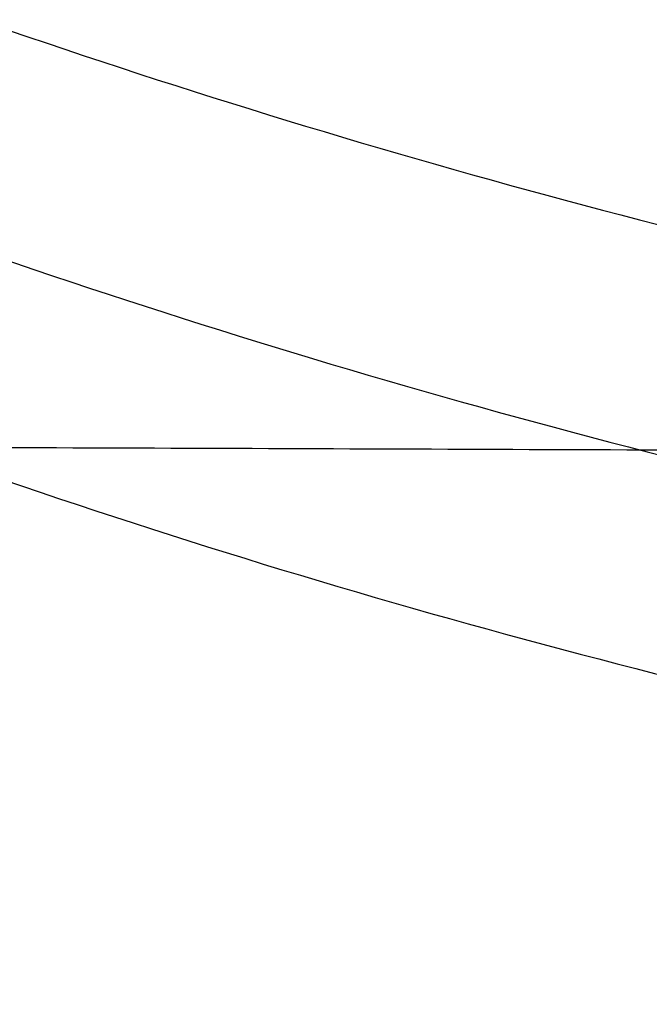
# Model space of a CAD drawing. Header units: millimetres. Extents: x -3693 to -2992, y -836 to -147.
# Tile 126 of 256: x -3596.09 to -3595.07, y -758.07 to -756.48. Entities that reach past the tile are written whole.
import ezdxf

# ---------------------------------------------------------------- set-up
doc = ezdxf.new("R2010")
doc.units = ezdxf.units.MM
doc.layers.add('Calque 06', color=7, linetype='Continuous', true_color=0x000000)

msp = doc.modelspace()

# ---------------------------------------------------------------- linework, layer by layer
at = {"layer": 'Calque 06'}
for points, weights in [([(-3603.4668, -748.3312, 1261.4901), (-3602.4747, -756.0359, 1255.3166), (-3592.6288, -756.8328, 1256.2553)], [1, 0.742535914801, 1]), ([(-3603.511, -748.5391, 1261.7645), (-3602.5539, -756.4254, 1255.755), (-3592.6713, -757.2104, 1256.7267)], [1, 0.741240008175, 1]), ([(-3603.5556, -748.7407, 1262.0434), (-3602.6326, -756.7993, 1256.1963), (-3592.7142, -757.5712, 1257.1987)], [1, 0.739981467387, 1]), ([(-3603.6004, -748.936, 1262.327), (-3602.711, -757.1575, 1256.6415), (-3592.7574, -757.9148, 1257.6727)], [1, 0.738754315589, 1]), ([(-3606.0202, -754.1795, 1281.4032), (-3605.9094, -764.9742, 1280.3177), (-3595.1197, -765.127, 1281.4462)], [1, 0.711954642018, 1]), ([(-3606.3491, -754.4525, 1284.576), (-3606.273, -765.3065, 1283.7677), (-3595.444, -765.427, 1284.8565)], [1, 0.710835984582, 1]), ([(-3606.6835, -754.662, 1287.9485), (-3606.6358, -765.5595, 1287.3771), (-3595.7741, -765.6541, 1288.4257)], [1, 0.70992242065, 1])]:
    msp.add_rational_spline(points, weights, degree=2, dxfattribs=at)
msp.add_open_spline([(-3585.8397, -757.2092, 1516.7625), (-3599.3216, -757.1596, 1516.7512), (-3612.8036, -757.11, 1516.7399)], degree=2, dxfattribs=at)

doc.saveas('drawing.dxf')
